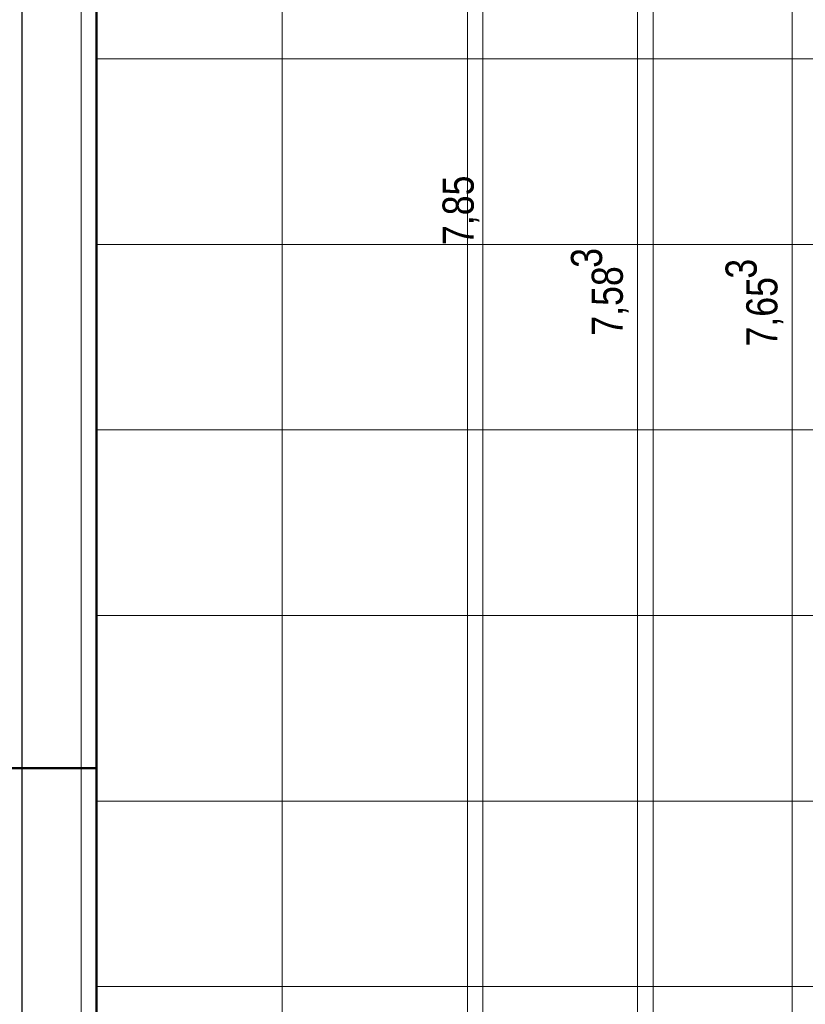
# Model space of a CAD drawing. Extents: x -620 to 300, y 62 to 1107.
# Tile 14 of 109: x -449 to -398, y 242 to 306. Entities that reach past the tile are written whole.
import ezdxf

# ---------------------------------------------------------------- set-up
doc = ezdxf.new("R2010")
doc.units = 0
doc.layers.get('0').update_dxf_attribs({"lineweight": 35})
for name, color, linetype, lineweight, true_color in [('30 -33 Aussenwände- 7 Fassade_ Elemente', 7, 'Continuous', 9, 0x00aacc), ('70 -75 Raumstempel- 1 Raumstempel', 1, 'Continuous', 50, 0xff0000), ('70 -76 Bemaßung- 2 Allgemein', 9, 'Continuous', 5, 0x808080)]:
    doc.layers.add(name, color=color, linetype=linetype, lineweight=lineweight, true_color=true_color)
doc.layers.add('60- 61 allgemeine Ausstattung- 4 Terrassen', color=7, linetype='Continuous', lineweight=9)
doc.layers.add('70 -75 Raumstempel- 3 Wandstempel', color=7, linetype='Continuous', lineweight=50)
doc.styles.get("Standard").update_dxf_attribs({"font": 'ARIALN.TTF'})

# ---------------------------------------------------------------- blocks, each defined once
blk = doc.blocks.new('Referenz-A06G9G5R8I')
at = {"layer": '30 -33 Aussenwände- 7 Fassade_ Elemente', "color": 0, "linetype": 'Continuous', "lineweight": -2, "ltscale": 0.25}
blk.add_line((-448.378, 375.931), (-448.378, 210.931), dxfattribs=at)
at = {"layer": '30 -33 Aussenwände- 7 Fassade_ Elemente', "color": 0, "linetype": 'Continuous', "ltscale": 0.13}
for p, q in [((-443.538, 212.331), (-443.538, 374.631)), ((-448.378, 215.931), (-448.378, 370.931)), ((-444.538, 370.931), (-444.538, 215.931))]:
    blk.add_line(p, q, dxfattribs=at)
at = {"layer": '60- 61 allgemeine Ausstattung- 4 Terrassen', "color": 0}
for p, q in [((-443.539, 203.131), (-443.539, 363.991)), ((-443.539, 363.991), (-443.539, 211.731)), ((-431.539, 203.131), (-431.539, 363.991)), ((-419.539, 203.131), (-419.539, 363.991)), ((-407.539, 203.131), (-407.539, 363.991)), ((-443.539, 303.331), (-395.539, 303.331)), ((-443.539, 291.331), (-395.539, 291.331)), ((-443.539, 279.331), (-395.539, 279.331)), ((-443.539, 267.331), (-395.539, 267.331)), ((-443.539, 255.331), (-395.539, 255.331)), ((-443.539, 243.331), (-138.058, 243.331))]:
    blk.add_line(p, q, dxfattribs=at)
at = {"layer": '70 -75 Raumstempel- 1 Raumstempel', "color": 0, "linetype": 'Continuous', "ltscale": 0.5}
blk.add_line((-443.538, 363.991), (-443.538, 211.731), dxfattribs=at)
at = {"layer": '70 -75 Raumstempel- 3 Wandstempel', "color": 0, "linetype": 'Continuous', "ltscale": 0.5}
blk.add_line((-457.978, 257.463), (-443.538, 257.463), dxfattribs=at)
at = {"layer": '70 -76 Bemaßung- 2 Allgemein', "color": 0, "linetype": 'Continuous', "ltscale": 0.13}
for p, q in [((-418.538, 215.992), (-418.538, 370.871)), ((-408.538, 213.392), (-408.538, 362.931)), ((-398.538, 211.992), (-398.538, 362.931))]:
    blk.add_line(p, q, dxfattribs=at)
at = {"layer": '70 -76 Bemaßung- 2 Allgemein', "color": 0, "linetype": 'Continuous', "ltscale": 0.13, "char_height": 2.01377, "attachment_point": 1, "rotation": 90}
for s, insert in [('{\\fArial Narrow;7,85}', (-421.154, 291.287)), ('{\\fArial Narrow;3}', (-412.849, 289.813)), ('{\\fArial Narrow;7,58}', (-411.507, 285.427)), ('{\\fArial Narrow;3}', (-402.849, 289.113)), ('{\\fArial Narrow;7,65}', (-401.507, 284.727))]:
    blk.add_mtext(s, dxfattribs=dict(at, insert=insert))

msp = doc.modelspace()

# ---------------------------------------------------------------- block references
at = {"color": 8, "lineweight": 25, "ltscale": 0.25, "true_color": 0x808080}
msp.add_blockref('Referenz-A06G9G5R8I', (0, 0), dxfattribs=at)

doc.saveas('drawing.dxf')
